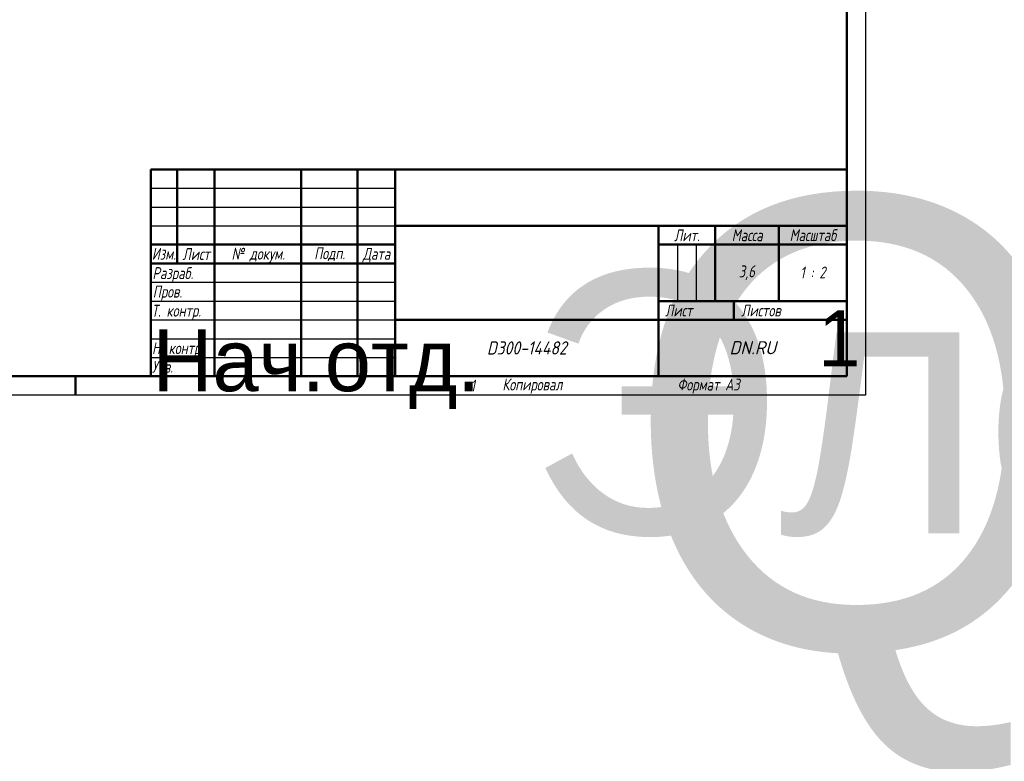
# Model space of a CAD drawing. Header units: millimetres. Extents: x -2787 to 5661, y -195 to 746.
# Tile 4 of 7: x 390 to 914, y -195 to 200. Entities that reach past the tile are written whole.
import ezdxf
from ezdxf.enums import TextEntityAlignment as Align

# ---------------------------------------------------------------- set-up
doc = ezdxf.new("R2018")
doc.units = ezdxf.units.MM
doc.header["$LTSCALE"] = 2
doc.layers.add('Заголовок (ГОСТ)', color=7, linetype='Continuous', lineweight=50)
doc.layers.add('Кромка (ГОСТ)', color=7, linetype='Continuous', lineweight=50)
doc.styles.add('Альтернативный текст (ГОСТ)', font='arial.ttf', dxfattribs={"width": 0.8})

# ---------------------------------------------------------------- blocks, each defined once
blk = doc.blocks.new('Рамки ГОСТ - Рамка')
at = {"layer": 'Кромка (ГОСТ)', "lineweight": 25}
for p, q in [((420, 297), (420, 0)), ((420, 0), (0, 0))]:
    blk.add_line(p, q, dxfattribs=at)
at = {"layer": 'Кромка (ГОСТ)'}
for p, q in [((415, 5), (415, 292)), ((20, 5), (415, 5)), ((210, 5), (210, 0))]:
    blk.add_line(p, q, dxfattribs=at)
at = {"layer": 'Кромка (ГОСТ)', "char_height": 3.17, "attachment_point": 1, "style": 'Альтернативный текст (ГОСТ)'}
for s, insert, width in [('\\fGOST Common|b0|i1;{\\H3.1700;1}', (315, 4.14), 6.6287), ('\\fGOST Common|b0|i1;{\\H3.1700;Формат А3}', (370, 4.39), 25.2103)]:
    blk.add_mtext(s, dxfattribs=dict(at, insert=insert, width=width))
blk = doc.blocks.new('Основные надписи ГОСТ - Форма 1')
at = {"layer": 'Заголовок (ГОСТ)'}
for p, q in [((0, 55), (185, 55)), ((0, 0), (0, 55)), ((0, 0), (0, 55)), ((7, 55), (7, 30)), ((17, 55), (17, 0)), ((40, 55), (40, 0)), ((55, 55), (55, 0)), ((65, 55), (65, 0)), ((185, 0), (185, 55)), ((65, 40), (185, 40)), ((135, 40), (135, 0)), ((150, 40), (150, 20)), ((167, 40), (167, 20)), ((0, 35), (65, 35)), ((135, 35), (185, 35)), ((0, 30), (65, 30)), ((135, 20), (185, 20)), ((155, 20), (155, 15)), ((65, 15), (185, 15)), ((185, 0), (0, 0))]:
    blk.add_line(p, q, dxfattribs=at)
at = {"layer": 'Заголовок (ГОСТ)', "linetype": 'Continuous', "lineweight": 25}
for p, q in [((0, 50), (65, 50)), ((0, 45), (65, 45)), ((0, 40), (65, 40)), ((140, 35), (140, 20)), ((145, 35), (145, 20)), ((0, 25), (65, 25)), ((0, 20), (65, 20)), ((0, 15), (65, 15)), ((0, 10), (65, 10)), ((0, 5), (65, 5))]:
    blk.add_line(p, q, dxfattribs=at)
at = {"layer": 'Заголовок (ГОСТ)', "style": 'Альтернативный текст (ГОСТ)'}
for s, insert, char_height, width, attachment_point in [('\\fGOST Common|b0|i1;{\\H3.1700;Масштаб}', (176.02, 37.53), 3.17, 17.8316, 5), ('\\fGOST Common|b0|i1;{\\H3.1700;Лит.}', (142.52, 37.49), 3.17, 14.9766, 5), ('\\fGOST Common|b0|i1;{\\H3.1700;Масса}', (158.55, 37.51), 3.17, 16.9878, 5), ('\\fGOST Common|b0|i1;{\\H3.1700;Изм.}', (3.5, 32.56), 3.17, 6.9635, 5), ('\\fGOST Common|b0|i1;{\\H3.1700;Лист}', (12.1, 32.5), 3.17, 10.0029, 5), ('\\fGOST Common|b0|i1;{\\H3.1700;Подп.}', (47.56, 32.45), 3.17, 14.879, 5), ('\\A0;\\fGOST Common|b0|i1;{\\H3.1700;№ докум.}', (28.58, 32.16), 3.17, 22.9069, 5), ('\\fGOST Common|b0|i1;{\\H3.1700;Дата}', (60.02, 32.24), 3.17, 9.9614, 5), ('\\fGOST Common|b0|i1;{\\H3.1700;Разраб.}', (0.47, 27), 3.17, 16.9971, 4), ('\\fGOST Common|b0|i1;{\\H3.1700;3,6}', (158.47, 27.53), 3.17, 17.0435, 5), ('\\fGOST Common|b0|i1;{\\H3.1700;1 : 2}', (176, 27.6), 3.17, 17.9476, 5), ('\\fGOST Common|b0|i1;{\\H3.1700;Пров.}', (0.56, 22.08), 3.17, 17.0192, 4), ('\\A0;\\fGOST Common|b0|i1;{\\H3.1700;Т. контр.}', (0.23, 17.01), 3.17, 16.9554, 4), ('\\fGOST Common|b0|i1;{\\H3.1700;Лист}', (140.37, 17.5), 3.17, 10.5071, 5), ('\\fGOST Common|b0|i1;{\\H3.1700;Листов}', (162.21, 17.5), 3.17, 14.3668, 5), ('\\A1;', (150.6, 17.54), 3.17, 8.8313, 5), ('\\fGOST Common|b0|i1;{\\H3.1700;Н. контр.}', (0.36, 7.05), 3.17, 16.9999, 4), ('\\fGOST Common|b0|i1;\\W0.90;{\\H3.5000;D300-14482}', (99.98, 7.54), 3.5, 67.2576, 5), ('\\fGOST Common|b0|i1;\\W1.00;{\\H3.5000;DN.RU}', (160.02, 7.6), 3.5, 49.9832, 5), ('\\fGOST Common|b0|i1;{\\H3.1700;Утв.}', (0.34, 2.52), 3.17, 17.0083, 4), ('\\fGOST Common|b0|i1;{\\H3.1700;Копировал}', (93.48, -0.59), 3.17, 19.7871, 1)]:
    blk.add_mtext(s, dxfattribs=dict(at, insert=insert, char_height=char_height, width=width, attachment_point=attachment_point))
at = {"layer": 'Заголовок (ГОСТ)', "lineweight": 30, "flags": 104}
for tag, height, p in [('Изм1', 2.89, (3.51, 52.52)), ('Лист1', 2.89, (12.03, 52.52)), ('Докум1', 2.89, (28.54, 52.48)), ('Изм2', 2.89, (3.5, 47.52)), ('Лист2', 2.89, (12.01, 47.5)), ('Докум2', 2.89, (28.53, 47.5)), ('ОБОЗНАЧЕНИЕ', 5, (125.33, 47.56)), ('Изм3', 2.89, (3.5, 42.5)), ('Лист3', 2.89, (12.01, 42.51)), ('Докум3', 2.89, (28.51, 42.48)), ('Изм4', 2.89, (3.51, 37.5)), ('Лист4', 2.89, (12, 37.53)), ('Докум4', 2.89, (28.51, 37.52)), ('НАИМЕНОВАНИЕ', 5, (100.14, 27.85)), ('Литера', 3.5, (137.52, 27.25)), ('Литера2', 3.5, (142.51, 27.22)), ('Литера3', 3.5, (147.52, 27.21)), ('Тип_документа', 3.17, (100.08, 17.56)), ('Листов', 3.17, (177.46, 17.58))]:
    blk.add_attdef(tag, text='', height=height, dxfattribs=at).set_placement(p, align=Align.MIDDLE_CENTER)
for tag, height, p in [('Подп1', 2.89, (40.01, 52.51)), ('Дата1', 2, (55.01, 52.51)), ('Подп2', 2.89, (40.01, 47.5)), ('Дата2', 2, (55.01, 47.49)), ('Подп3', 2.89, (40.01, 42.51)), ('Дата3', 2, (55.02, 42.52)), ('Подп4', 2.89, (40.01, 37.51)), ('Дата4', 2, (55.02, 37.51)), ('ПРОВЕРИЛ', 3.17, (17.41, 22.53)), ('Проверил_Подп.', 2.89, (40.05, 22.52)), ('ДАТА_ПРОВЕРКИ', 2, (55.02, 22.51)), ('ТЕХНОЛОГ', 3.17, (17.33, 17.54)), ('Технолог_Подп.', 2.89, (40.05, 17.51)), ('Технолог_Дата', 2, (55.01, 17.5)), ('НАЧ._ОТДЕЛА', 3.17, (17.46, 12.45)), ('Руководитель_Подп.', 2.89, (40.01, 12.5)), ('Руководитель_Дата', 2, (55.01, 12.51)), ('Должность_руководителя', 3.17, (0.52, 12.51)), ('НОРМОКОНТРОЛЬ', 3.17, (17.37, 7.48)), ('Нормоконтроль_Подп.', 2.89, (40.05, 7.52)), ('ДАТА_НОРМОКОНТРОЛЯ', 2, (55.02, 7.51)), ('УТВЕРДИЛ', 3.17, (17.4, 2.51)), ('Утвердил_Подп.', 2.89, (40.05, 2.51)), ('ДАТА_УТВЕРЖДЕНИЯ', 2, (55.01, 2.5))]:
    blk.add_attdef(tag, text='', height=height, dxfattribs=at).set_placement(p, align=Align.MIDDLE_LEFT)
for tag, p in [('Материал_Наим.', (133.71, 9.75)), ('Материал_ГОСТ', (134.04, 4.06))]:
    blk.add_attdef(tag, text='', height=3.5, dxfattribs=at).set_placement(p, align=Align.MIDDLE_RIGHT)

msp = doc.modelspace()

# ---------------------------------------------------------------- block references
at = {"xscale": 2, "yscale": 2, "zscale": 2}
msp.add_blockref('Рамки ГОСТ - Рамка', (0, 0), dxfattribs=at)
ref = msp.add_blockref('Основные надписи ГОСТ - Форма 1', (460, 10), dxfattribs=dict(xscale=2, yscale=2, zscale=2))
lines = msp.add_mtext('Нач.отд.', dxfattribs={"layer": 'Заголовок (ГОСТ)', "insert": (461.043, 35.028), "char_height": 32.9519, "attachment_point": 1})
ref.add_attrib('Должность_руководителя', '', (461.043, 35.028), dxfattribs={"flags": 104}).embed_mtext(lines)
lines = msp.add_mtext('QT-N-008EM-O1-24VDC-У1 HARK', dxfattribs={"layer": 'Заголовок (ГОСТ)', "insert": (710.651, 105.118), "char_height": 239.68592, "attachment_point": 1})
ref.add_attrib('ОБОЗНАЧЕНИЕ', '', (710.651, 105.118), dxfattribs={"flags": 104}).embed_mtext(lines)
lines = msp.add_mtext('Электропривод четвертьоборотный DN.ru', dxfattribs={"layer": 'Заголовок (ГОСТ)', "insert": (660.286, 65.694), "char_height": 139.21856, "attachment_point": 1})
ref.add_attrib('НАИМЕНОВАНИЕ', '', (660.286, 65.694), dxfattribs={"flags": 104}).embed_mtext(lines)
lines = msp.add_mtext('1', dxfattribs={"layer": 'Заголовок (ГОСТ)', "insert": (814.918, 45.158), "char_height": 29.931, "attachment_point": 1})
ref.add_attrib('Листов', '', (814.918, 45.158), dxfattribs={"flags": 104}).embed_mtext(lines)

doc.saveas('drawing.dxf')
